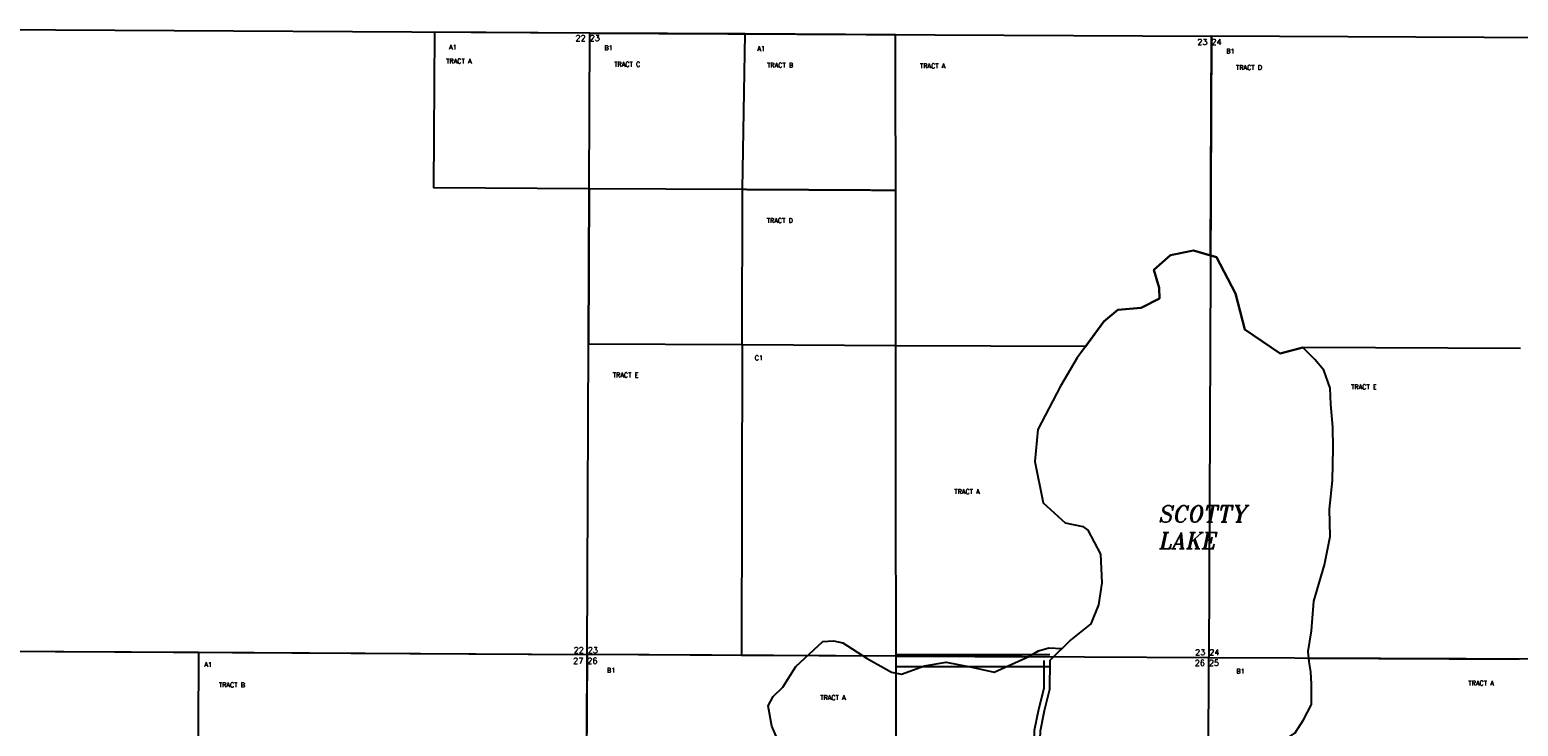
# Model space of a CAD drawing. Header units: feet. Extents: x 0 to 310787, y 0 to 109672.
# Tile 16 of 28: x 263933 to 276570, y 87366 to 93285. Entities that reach past the tile are written whole.
import ezdxf

# ---------------------------------------------------------------- set-up
doc = ezdxf.new("R2010")
doc.units = ezdxf.units.FT
doc.header["$LTSCALE"] = 20
doc.header["$MEASUREMENT"] = 0
doc.linetypes.add('HIDDEN', pattern=[0.375, 0.25, -0.125])
doc.layers.add('Taxmap', color=251, linetype='Continuous')
doc.styles.add('LAKE', font='ROMANT', dxfattribs={"oblique": 12, "height": 35})
doc.styles.add('LOT', font='SIMPLEX', dxfattribs={"height": 40})
doc.styles.add('SECTION', font='ROMANT', dxfattribs={"height": 50})

# ---------------------------------------------------------------- blocks, each defined once
blk = doc.blocks.new('A$C1D716C51')
at = {"layer": 'Taxmap'}
for p, q in [((68359, 15984), (63079, 16013)), ((68359, 15983), (67039, 15991)), ((68336, 10704), (68359, 15984)), ((68359, 15984), (73638, 15957)), ((69679, 15977), (68359, 15983)), ((69655, 14657), (69679, 15977)), ((70955, 15970), (69679, 15977)), ((73638, 15957), (73615, 10677)), ((78918, 15932), (73638, 15957)), ((68353, 14663), (68347, 13343)), ((69652, 13337), (69655, 14657)), ((73147, 13974), (73288, 14096)), ((73288, 14096), (73485, 14138)), ((73485, 14138), (73630, 14094)), ((73630, 14094), (73680, 14079)), ((73680, 14079), (73842, 13773)), ((73193, 13821), (73147, 13974)), ((73196, 13729), (73193, 13821)), ((72843, 13633), (73039, 13650)), ((73039, 13650), (73196, 13729)), ((73842, 13773), (73921, 13467)), ((72570, 13323), (72722, 13534)), ((72722, 13534), (72843, 13633)), ((73921, 13467), (74220, 13261)), ((74220, 13261), (74412, 13314)), ((76260, 13305), (74412, 13314)), ((63056, 10734), (68336, 10704)), ((63056, 10734), (65038, 10723)), ((65038, 10723), (68336, 10704)), ((68336, 10704), (68312, 5425)), ((73615, 10677), (68336, 10704)), ((69647, 10697), (68336, 10704)), ((70959, 10691), (69647, 10697)), ((70959, 10703), (72264, 10703)), ((70959, 10691), (72296, 10684)), ((70961, 8276), (70959, 10691)), ((73592, 5398), (73615, 10677)), ((78895, 10653), (73615, 10677)), ((70959, 10603), (72264, 10603))]:
    blk.add_line(p, q, dxfattribs=at)
at = {"layer": 'Taxmap', "linetype": 'HIDDEN'}
for p, q in [((70956, 14650), (70955, 15970)), ((70957, 13331), (70956, 14650)), ((70959, 10691), (70957, 13331))]:
    blk.add_line(p, q, dxfattribs=at)
at = {"layer": 'Taxmap'}
for points in [[(67039, 15991), (67033, 14671), (68353, 14663)], [(68353, 14663), (68359, 15983)], [(73630, 14094), (73638, 15957)], [(68353, 14663), (69655, 14657)], [(74347, 10039), (74419, 10150), (74485, 10279), (74485, 10451), (74480, 10556), (74466, 10641), (74459, 10729), (74487, 10906), (74506, 11158), (74597, 11465), (74645, 11706), (74640, 11938), (74664, 12184), (74671, 12458), (74666, 12637), (74649, 12832), (74644, 12968), (74590, 13120), (74514, 13212), (74412, 13314), (74220, 13261), (73921, 13467), (73842, 13773), (73680, 14079), (73485, 14138), (73288, 14096), (73147, 13974), (73193, 13821), (73196, 13729), (73039, 13650), (72843, 13633), (72722, 13534), (72498, 13224), (72355, 12985), (72163, 12615), (72136, 12343), (72208, 11993), (72394, 11823), (72546, 11793), (72586, 11760), (72696, 11558), (72705, 11314), (72679, 11126), (72613, 10966), (72443, 10828), (72264, 10653), (72263, 10408), (72217, 10226), (72182, 10052)], [(74347, 10039), (74419, 10150), (74485, 10279), (74485, 10451), (74480, 10556), (74466, 10641), (74459, 10729), (74487, 10906), (74506, 11158), (74597, 11465), (74645, 11706), (74640, 11938), (74664, 12184), (74671, 12458), (74666, 12637), (74649, 12832), (74644, 12968), (74590, 13120), (74514, 13212), (74412, 13314), (74220, 13261), (73921, 13467), (73842, 13773), (73680, 14079), (73485, 14138), (73288, 14096), (73147, 13974), (73193, 13821), (73196, 13729), (73039, 13650), (72843, 13633), (72722, 13534), (72498, 13224), (72355, 12985), (72163, 12615), (72136, 12343), (72208, 11993), (72394, 11823), (72546, 11793), (72586, 11760), (72696, 11558), (72705, 11314), (72679, 11126), (72613, 10966), (72443, 10828), (72264, 10653), (72263, 10408), (72217, 10226), (72182, 10052)], [(68336, 10704), (68347, 13343)], [(68347, 13343), (69652, 13337)], [(69652, 13337), (69647, 10697)], [(69652, 13337), (70957, 13331)], [(70957, 13331), (72570, 13323)], [(72570, 13323), (72498, 13224), (72355, 12985), (72163, 12615), (72136, 12343), (72208, 11993), (72394, 11823), (72546, 11793), (72586, 11760), (72696, 11558), (72705, 11314), (72679, 11126), (72613, 10966), (72443, 10828), (72296, 10684)], [(74514, 13212), (74412, 13314)], [(74463, 10673), (74459, 10729), (74487, 10906), (74506, 11158), (74597, 11465), (74645, 11706), (74640, 11938), (74664, 12184), (74671, 12458), (74666, 12637), (74649, 12832), (74644, 12968), (74590, 13120), (74514, 13212)], [(69961, 9964), (69903, 10096), (69872, 10269), (69917, 10348), (69998, 10427), (70108, 10602), (70338, 10816), (70427, 10819), (70506, 10802), (70713, 10671), (70920, 10553), (71004, 10536), (71201, 10609), (71385, 10639), (71601, 10597), (71793, 10554), (72086, 10687), (72167, 10734), (72255, 10761), (72367, 10754)], [(65038, 10723), (65026, 8083)], [(68324, 8064), (68336, 10704)], [(72214, 10653), (72213, 10414), (72168, 10237), (72132, 10058), (72122, 9783)], [(72296, 10684), (72264, 10653), (72263, 10408), (72217, 10226), (72182, 10052), (72172, 9799)], [(73904, 9936), (73910, 9941), (74030, 9968), (74218, 9952), (74347, 10039), (74419, 10150), (74485, 10279), (74485, 10451), (74480, 10556), (74466, 10641), (74463, 10673)], [(74463, 10673), (76248, 10665)]]:
    blk.add_lwpolyline(points, dxfattribs=at)
at = {"layer": 'Taxmap', "linetype": 'HIDDEN'}
blk.add_lwpolyline([(69655, 14657), (70956, 14650)], dxfattribs=at)
at = {"layer": 'Taxmap'}
for s, height, style, p in [('22 23', 50, 'SECTION', (68238, 15917)), ('23 24', 50, 'SECTION', (73517, 15884)), ('A1', 40, 'LOT', (67163, 15846)), ('B1', 40, 'LOT', (68483, 15839)), ('A1', 40, 'LOT', (69781, 15832)), ('B1', 40, 'LOT', (73762, 15812)), ('TRACT A', 40, 'LOT', (67139, 15727)), ('TRACT C', 40, 'LOT', (68566, 15699)), ('TRACT B', 40, 'LOT', (69864, 15692)), ('TRACT A', 40, 'LOT', (71162, 15685)), ('TRACT D', 40, 'LOT', (73845, 15672)), ('TRACT D', 40, 'LOT', (69861, 14372)), ('C1', 40, 'LOT', (69759, 13205)), ('TRACT E', 40, 'LOT', (68554, 13059)), ('TRACT E', 40, 'LOT', (74822, 12958)), ('TRACT A', 40, 'LOT', (71454, 12068)), ('22 23', 50, 'SECTION', (68222, 10716)), ('23 24', 50, 'SECTION', (73498, 10698)), ('A1', 40, 'LOT', (65087, 10599)), ('27 26', 50, 'SECTION', (68218, 10626)), ('26 25', 50, 'SECTION', (73495, 10608)), ('B1', 40, 'LOT', (68504, 10550)), ('B1', 40, 'LOT', (73848, 10543)), ('TRACT B', 40, 'LOT', (65210, 10426)), ('TRACT A', 40, 'LOT', (75818, 10441)), ('TRACT A', 40, 'LOT', (70315, 10318))]:
    blk.add_text(s, height=height, dxfattribs=dict(at, style=style)).set_placement(p)
at = {"layer": 'Taxmap', "style": 'LAKE', "oblique": 12}
for s, p in [('SCOTTY', (73184, 11829)), ('LAKE', (73184, 11602))]:
    blk.add_text(s, height=140, dxfattribs=at).set_placement(p)

msp = doc.modelspace()

# ---------------------------------------------------------------- block references
at = {"layer": 'Taxmap'}
msp.add_blockref('A$C1D716C51', (200329, 77272), dxfattribs=at)

doc.saveas('drawing.dxf')
